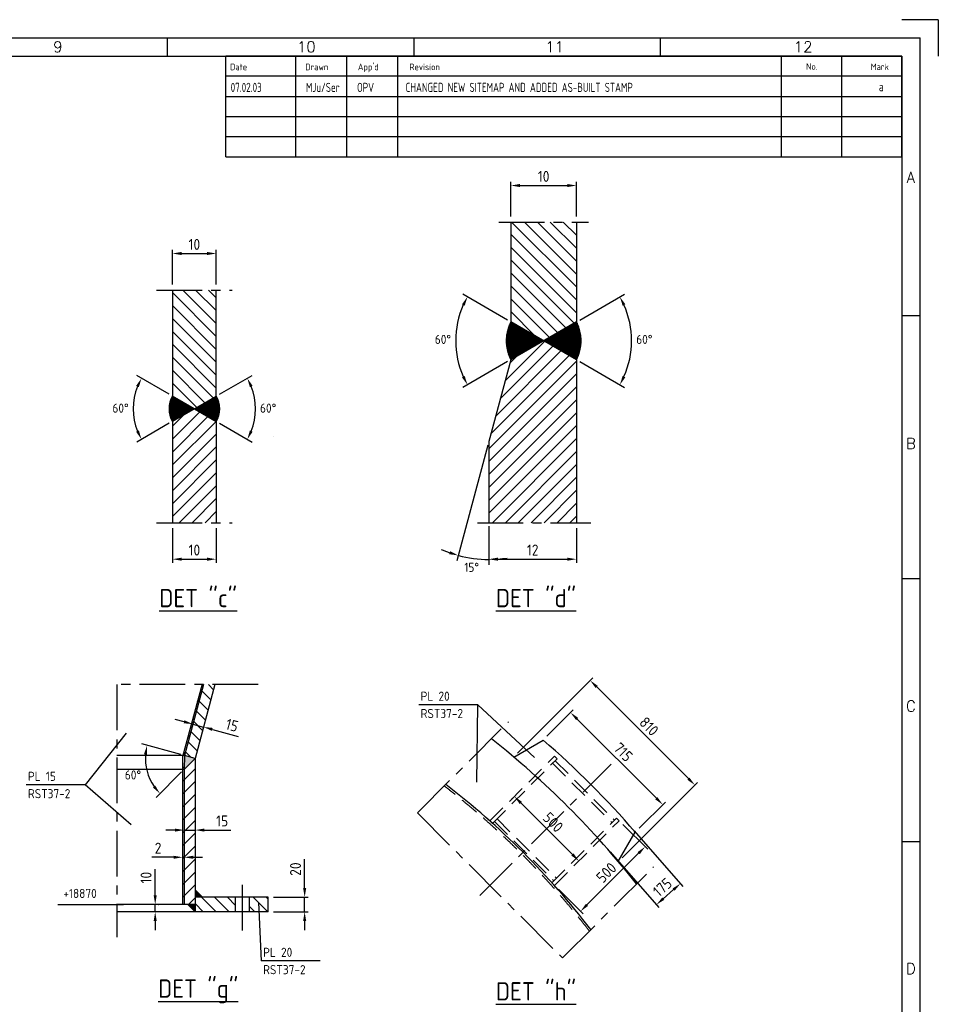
# Model space of a CAD drawing. Extents: x 0 to 84100, y 0 to 59400.
# Tile 15 of 15: x 58954 to 84100, y 32445 to 59400. Entities that reach past the tile are written whole.
import ezdxf
from ezdxf.enums import TextEntityAlignment as Align

# ---------------------------------------------------------------- set-up
doc = ezdxf.new("R2010")
doc.units = 0
doc.header["$LTSCALE"] = 1000
doc.linetypes.add('CENTER', pattern=[2, 1.25, -0.25, 0.25, -0.25])
doc.linetypes.add('DASHED', pattern=[0.75, 0.5, -0.25])
doc.layers.get('0').update_dxf_attribs({"linetype": 'CONTINUOUS'})
doc.layers.get('DEFPOINTS').update_dxf_attribs({"linetype": 'CONTINUOUS'})
for name, color, linetype in [('STG-CEN-18', 1, 'CENTER'), ('STG-CON-50', 4, 'CONTINUOUS'), ('STG-DAS-18', 1, 'DASHED'), ('STL-FIN-25', 2, 'CONTINUOUS'), ('STX-DIM-18', 1, 'CONTINUOUS'), ('STX-INFO-25', 2, 'CONTINUOUS'), ('STX-RAS-18', 1, 'CONTINUOUS')]:
    doc.layers.add(name, color=color, linetype=linetype)
doc.styles.add('ROMANS', font='romans.shx')
doc.styles.get("Standard").update_dxf_attribs({"font": 'isocp.shx'})
doc.dimstyles.new('STANDARD$0', dxfattribs={"dimscale": 100, "dimtxt": 3, "dimasz": 2.5, "dimexe": 1, "dimexo": 1.5, "dimgap": 1, "dimtad": 1, "dimdec": 0, "dimzin": 1, "dimtxsty": 'STANDARD', "dimcen": 0.09, "dimclrd": 1, "dimclre": 1, "dimclrt": 1, "dimazin": 3, "dimtfac": 1, "dimtdec": 0, "dimtmove": 0, "dimatfit": 3, "dimtolj": 1, "dimtzin": 1})
doc.dimstyles.new('STANDARD$2', dxfattribs={"dimscale": 100, "dimtxt": 2.5, "dimasz": 2.5, "dimexe": 1.5, "dimexo": 1, "dimgap": 1.25, "dimtad": 2, "dimtih": 1, "dimtoh": 1, "dimdec": 0, "dimzin": 0, "dimtxsty": 'STANDARD', "dimcen": 0, "dimclrd": 1, "dimclre": 1, "dimclrt": 1, "dimazin": 3, "dimtfac": 1, "dimtdec": 4, "dimtmove": 0, "dimatfit": 3, "dimtolj": 1, "dimtzin": 0})
pattern_1 = [(135, (-317.03, 2045.48), (-176.7767, -176.7767), [])]
pattern_2 = [(45, (-317.03, 2045.48), (-176.7767, 176.7767), [])]

# ---------------------------------------------------------------- blocks, each defined once
blk = doc.blocks.new('*D46')
at = {"color": 1, "linetype": 'BYBLOCK'}
for p, q in [((-112087, 23655), (-112087, 24605)), ((-110887, 23655), (-110887, 24605)), ((-111837, 24505), (-111137, 24505))]:
    blk.add_line(p, q, dxfattribs=at)
for points in [[(-111837, 24547), (-111837, 24463), (-112087, 24505)], [(-111137, 24547), (-111137, 24463), (-110887, 24505)]]:
    blk.add_solid(points, dxfattribs=at)
at = {"layer": 'DEFPOINTS', "color": 0, "linetype": 'BYBLOCK'}
for p in [(-110887, 24505), (-112087, 23505), (-110887, 23505)]:
    blk.add_point(p, dxfattribs=at)
at = {"color": 1, "linetype": 'BYBLOCK', "insert": (-111487, 24755), "char_height": 300, "attachment_point": 5}
blk.add_mtext('\\A1;10', dxfattribs=at)
blk = doc.blocks.new('*D47')
at = {"color": 1, "linetype": 'BYBLOCK'}
for p, q in [((-112173, 20650), (-113065, 21164)), ((-112173, 19857), (-113065, 19342))]:
    blk.add_line(p, q, dxfattribs=at)
blk.add_arc((-111487, 20253), 1673, 158.5716, 201.4284, dxfattribs=at)
for points in [[(-113081, 20882), (-113006, 20846), (-112935, 21089)], [(-113006, 19660), (-113081, 19624), (-112935, 19417)]]:
    blk.add_solid(points, dxfattribs=at)
at = {"layer": 'DEFPOINTS', "color": 0, "linetype": 'BYBLOCK'}
for p in [(-112087, 20600), (-111487, 20253), (-111487, 20253), (-113134, 19963), (-112087, 19907)]:
    blk.add_point(p, dxfattribs=at)
at = {"color": 1, "linetype": 'BYBLOCK', "insert": (-113507, 20272), "char_height": 250, "attachment_point": 5}
blk.add_mtext('\\A1;60°', dxfattribs=at)
blk = doc.blocks.new('*D48')
at = {"color": 1, "linetype": 'BYBLOCK'}
for p, q in [((-112087, 16986), (-112087, 16036)), ((-110887, 16986), (-110887, 16036)), ((-111837, 16136), (-111137, 16136))]:
    blk.add_line(p, q, dxfattribs=at)
for points in [[(-111837, 16178), (-111837, 16094), (-112087, 16136)], [(-111137, 16178), (-111137, 16094), (-110887, 16136)]]:
    blk.add_solid(points, dxfattribs=at)
at = {"layer": 'DEFPOINTS', "color": 0, "linetype": 'BYBLOCK'}
for p in [(-112087, 17136), (-110887, 17136), (-110887, 16136)]:
    blk.add_point(p, dxfattribs=at)
at = {"color": 1, "linetype": 'BYBLOCK', "insert": (-111487, 16386), "char_height": 300, "attachment_point": 5}
blk.add_mtext('\\A1;10', dxfattribs=at)
blk = doc.blocks.new('*D51')
at = {"color": 1, "linetype": 'BYBLOCK'}
for p, q in [((-110800, 20650), (-109908, 21164)), ((-110800, 19857), (-109908, 19342))]:
    blk.add_line(p, q, dxfattribs=at)
blk.add_arc((-111487, 20253), 1673, 338.5716, 21.4284, dxfattribs=at)
for points in [[(-109967, 20846), (-109892, 20882), (-110038, 21089)], [(-109892, 19624), (-109967, 19660), (-110038, 19417)]]:
    blk.add_solid(points, dxfattribs=at)
at = {"layer": 'DEFPOINTS', "color": 0, "linetype": 'BYBLOCK'}
for p in [(-110887, 20600), (-111487, 20253), (-111487, 20253), (-109840, 19963), (-110887, 19907)]:
    blk.add_point(p, dxfattribs=at)
at = {"color": 1, "linetype": 'BYBLOCK', "insert": (-109467, 20272), "char_height": 250, "attachment_point": 5}
blk.add_mtext('\\A1;60°', dxfattribs=at)
blk = doc.blocks.new('*D52')
at = {"color": 1, "linetype": 'BYBLOCK'}
for p, q in [((-102826, 25516), (-102826, 26466)), ((-101026, 25516), (-101026, 26466)), ((-102576, 26366), (-101276, 26366))]:
    blk.add_line(p, q, dxfattribs=at)
for points in [[(-102576, 26408), (-102576, 26325), (-102826, 26366)], [(-101276, 26408), (-101276, 26325), (-101026, 26366)]]:
    blk.add_solid(points, dxfattribs=at)
at = {"layer": 'DEFPOINTS', "color": 0, "linetype": 'BYBLOCK'}
for p in [(-101026, 26366), (-102826, 25366), (-101026, 25366)]:
    blk.add_point(p, dxfattribs=at)
at = {"color": 1, "linetype": 'BYBLOCK', "insert": (-101926, 26616), "char_height": 300, "attachment_point": 5}
blk.add_mtext('\\A1;10', dxfattribs=at)
blk = doc.blocks.new('*D53')
at = {"color": 1, "linetype": 'BYBLOCK'}
for p, q in [((-102912, 22684), (-104141, 23394)), ((-102912, 21545), (-104141, 20836))]:
    blk.add_line(p, q, dxfattribs=at)
blk.add_arc((-101926, 22115), 2408, 155.9514, 204.0486, dxfattribs=at)
for points in [[(-104162, 23115), (-104087, 23077), (-104011, 23319)], [(-104087, 21152), (-104162, 21114), (-104011, 20911)]]:
    blk.add_solid(points, dxfattribs=at)
at = {"layer": 'DEFPOINTS', "color": 0, "linetype": 'BYBLOCK'}
for p in [(-102826, 22634), (-101026, 22634), (-104297, 21696), (-102826, 21595), (-101026, 21595)]:
    blk.add_point(p, dxfattribs=at)
at = {"color": 1, "linetype": 'BYBLOCK', "insert": (-104682, 22154), "char_height": 250, "attachment_point": 5}
blk.add_mtext('\\A1;60°', dxfattribs=at)
blk = doc.blocks.new('*D54')
at = {"color": 1, "linetype": 'BYBLOCK'}
for p, q in [((-103426, 16986), (-103426, 16036)), ((-101026, 16986), (-101026, 16036)), ((-103176, 16136), (-101276, 16136))]:
    blk.add_line(p, q, dxfattribs=at)
for points in [[(-103176, 16178), (-103176, 16094), (-103426, 16136)], [(-101276, 16178), (-101276, 16094), (-101026, 16136)]]:
    blk.add_solid(points, dxfattribs=at)
at = {"layer": 'DEFPOINTS', "color": 0, "linetype": 'BYBLOCK'}
for p in [(-103426, 17136), (-101026, 17136), (-101026, 16136)]:
    blk.add_point(p, dxfattribs=at)
at = {"color": 1, "linetype": 'BYBLOCK', "insert": (-102226, 16386), "char_height": 300, "attachment_point": 5}
blk.add_mtext('\\A1;12', dxfattribs=at)
blk = doc.blocks.new('*D55')
at = {"color": 1, "linetype": 'BYBLOCK'}
for p, q in [((-103451, 19259), (-104299, 16094)), ((-103426, 17036), (-103426, 15979))]:
    blk.add_line(p, q, dxfattribs=at)
for start, end in [(246.1192, 250.5596), (255, 270), (274.4404, 278.8808)]:
    blk.add_arc((-103426, 19356), 3227, start, end, dxfattribs=at)
for points in [[(-104487, 16353), (-104512, 16273), (-104261, 16239)], [(-103174, 16097), (-103177, 16180), (-103426, 16129)]]:
    blk.add_solid(points, dxfattribs=at)
at = {"layer": 'DEFPOINTS', "color": 0, "linetype": 'BYBLOCK'}
for p in [(-102826, 21595), (-103426, 19356), (-103426, 19356), (-103426, 17136), (-103707, 16141)]:
    blk.add_point(p, dxfattribs=at)
at = {"color": 1, "linetype": 'BYBLOCK', "insert": (-103896, 15914), "char_height": 250, "attachment_point": 5}
blk.add_mtext('\\A1;15°', dxfattribs=at)
blk = doc.blocks.new('*D56')
at = {"color": 1, "linetype": 'BYBLOCK'}
for p, q in [((-100939, 22684), (-99710, 23394)), ((-100939, 21545), (-99710, 20836))]:
    blk.add_line(p, q, dxfattribs=at)
blk.add_arc((-101926, 22115), 2408, 335.9514, 24.0486, dxfattribs=at)
for points in [[(-99764, 23077), (-99690, 23115), (-99840, 23319)], [(-99690, 21114), (-99764, 21152), (-99840, 20911)]]:
    blk.add_solid(points, dxfattribs=at)
at = {"layer": 'DEFPOINTS', "color": 0, "linetype": 'BYBLOCK'}
for p in [(-102826, 22634), (-101026, 22634), (-102826, 21595), (-101026, 21595), (-99554, 21696)]:
    blk.add_point(p, dxfattribs=at)
at = {"color": 1, "linetype": 'BYBLOCK', "insert": (-99169, 22154), "char_height": 250, "attachment_point": 5}
blk.add_mtext('\\A1;60°', dxfattribs=at)
blk = doc.blocks.new('*D111')
at = {"color": 1, "linetype": 'BYBLOCK'}
for p, q in [((-111854, 9632), (-112927, 9922)), ((-111839, 9157), (-112536, 8459))]:
    blk.add_line(p, q, dxfattribs=at)
blk.add_arc((-111468, 9528), 1361, 175.4315, 214.4598, dxfattribs=at)
for points in [[(-112866, 9643), (-112784, 9629), (-112782, 9883)], [(-112558, 8784), (-112622, 8731), (-112430, 8566)]]:
    blk.add_solid(points, dxfattribs=at)
at = {"layer": 'DEFPOINTS', "color": 0, "linetype": 'BYBLOCK'}
for p in [(-111758, 9606), (-111468, 9528), (-111468, 9528), (-112824, 9411), (-111768, 9228)]:
    blk.add_point(p, dxfattribs=at)
at = {"color": 1, "linetype": 'BYBLOCK', "insert": (-113167, 9074), "char_height": 250, "attachment_point": 5}
blk.add_mtext('\\A1;60°', dxfattribs=at)
blk = doc.blocks.new('*D112')
at = {"color": 1, "linetype": 'BYBLOCK'}
for p, q in [((-111767, 10530), (-112009, 10595)), ((-111525, 10467), (-111552, 10368)), ((-111526, 10465), (-111236, 10387)), ((-111236, 10389), (-111262, 10290)), ((-110995, 10321), (-110288, 10131))]:
    blk.add_line(p, q, dxfattribs=at)
for points in [[(-111756, 10570), (-111778, 10490), (-111526, 10465)], [(-110984, 10362), (-111006, 10281), (-111236, 10387)]]:
    blk.add_solid(points, dxfattribs=at)
at = {"layer": 'DEFPOINTS', "color": 0, "linetype": 'BYBLOCK'}
for p in [(-111486, 10612), (-111196, 10534), (-111236, 10387)]:
    blk.add_point(p, dxfattribs=at)
at = {"color": 1, "linetype": 'BYBLOCK', "insert": (-110456, 10435), "char_height": 300, "attachment_point": 5, "rotation": 344.8913}
blk.add_mtext('\\A1;15', dxfattribs=at)
blk = doc.blocks.new('*D113')
at = {"color": 1, "linetype": 'BYBLOCK'}
for p, q in [((-112018, 7565), (-112268, 7565)), ((-111768, 7679), (-111768, 7665)), ((-111768, 7565), (-111468, 7565)), ((-111468, 7691), (-111468, 7665)), ((-111218, 7565), (-110486, 7565))]:
    blk.add_line(p, q, dxfattribs=at)
for points in [[(-112018, 7606), (-112018, 7523), (-111768, 7565)], [(-111218, 7606), (-111218, 7523), (-111468, 7565)]]:
    blk.add_solid(points, dxfattribs=at)
at = {"layer": 'DEFPOINTS', "color": 0, "linetype": 'BYBLOCK'}
for p in [(-111468, 7565), (-111768, 7529), (-111468, 7541)]:
    blk.add_point(p, dxfattribs=at)
at = {"color": 1, "linetype": 'BYBLOCK', "insert": (-110727, 7815), "char_height": 300, "attachment_point": 5}
blk.add_mtext('\\A1;15', dxfattribs=at)
blk = doc.blocks.new('*D114')
at = {"color": 1, "linetype": 'BYBLOCK'}
for p, q in [((-108468, 5977), (-108468, 6765)), ((-109318, 5727), (-108368, 5727)), ((-108468, 5327), (-108468, 5727)), ((-109318, 5327), (-108368, 5327)), ((-108468, 5077), (-108468, 4827))]:
    blk.add_line(p, q, dxfattribs=at)
for points in [[(-108510, 5977), (-108426, 5977), (-108468, 5727)], [(-108510, 5077), (-108426, 5077), (-108468, 5327)]]:
    blk.add_solid(points, dxfattribs=at)
at = {"layer": 'DEFPOINTS', "color": 0, "linetype": 'BYBLOCK'}
for p in [(-109468, 5727), (-108468, 5727), (-109468, 5327)]:
    blk.add_point(p, dxfattribs=at)
at = {"color": 1, "linetype": 'BYBLOCK', "insert": (-108718, 6496), "char_height": 300, "attachment_point": 5, "rotation": 90}
blk.add_mtext('\\A1;20', dxfattribs=at)
blk = doc.blocks.new('*D115')
at = {"color": 1, "linetype": 'BYBLOCK'}
for p, q in [((-112560, 5777), (-112560, 6498)), ((-112560, 5327), (-112560, 5527)), ((-112470, 5527), (-112460, 5527)), ((-112121, 5327), (-112660, 5327)), ((-112560, 5077), (-112560, 4827))]:
    blk.add_line(p, q, dxfattribs=at)
for points in [[(-112601, 5777), (-112518, 5777), (-112560, 5527)], [(-112601, 5077), (-112518, 5077), (-112560, 5327)]]:
    blk.add_solid(points, dxfattribs=at)
at = {"layer": 'DEFPOINTS', "color": 0, "linetype": 'BYBLOCK'}
for p in [(-112620, 5527), (-112560, 5527), (-111971, 5327)]:
    blk.add_point(p, dxfattribs=at)
at = {"color": 1, "linetype": 'BYBLOCK', "insert": (-112810, 6263), "char_height": 300, "attachment_point": 5, "rotation": 90}
blk.add_mtext('\\A1;10', dxfattribs=at)
blk = doc.blocks.new('*D116')
at = {"color": 1, "linetype": 'BYBLOCK'}
for p, q in [((-101835, 10136), (-101117, 10854)), ((-98841, 8437), (-101011, 10606)), ((-99312, 7613), (-98594, 8331))]:
    blk.add_line(p, q, dxfattribs=at)
for points in [[(-100981, 10636), (-101040, 10577), (-101188, 10783)], [(-98812, 8466), (-98871, 8407), (-98664, 8260)]]:
    blk.add_solid(points, dxfattribs=at)
at = {"layer": 'DEFPOINTS', "color": 0, "linetype": 'BYBLOCK'}
for p in [(-101188, 10783), (-101941, 10030), (-99418, 7506)]:
    blk.add_point(p, dxfattribs=at)
at = {"color": 1, "linetype": 'BYBLOCK', "insert": (-99749, 9698), "char_height": 300, "attachment_point": 5, "rotation": 315}
blk.add_mtext('\\A1;715', dxfattribs=at)
blk = doc.blocks.new('*D117')
at = {"color": 1, "linetype": 'BYBLOCK'}
for p, q in [((-102639, 9672), (-100580, 11731)), ((-100474, 11483), (-97964, 8974)), ((-99776, 6808), (-97717, 8868))]:
    blk.add_line(p, q, dxfattribs=at)
for points in [[(-100444, 11513), (-100503, 11454), (-100650, 11660)], [(-97935, 9003), (-97993, 8944), (-97787, 8797)]]:
    blk.add_solid(points, dxfattribs=at)
at = {"layer": 'DEFPOINTS', "color": 0, "linetype": 'BYBLOCK'}
for p in [(-102745, 9565), (-97787, 8797), (-99882, 6702)]:
    blk.add_point(p, dxfattribs=at)
at = {"color": 1, "linetype": 'BYBLOCK', "insert": (-99042, 10405), "char_height": 300, "attachment_point": 5, "rotation": 315}
blk.add_mtext('\\A1;810', dxfattribs=at)
blk = doc.blocks.new('*D118')
at = {"color": 1, "linetype": 'BYBLOCK'}
for p, q in [((-102774, 8441), (-102799, 8416)), ((-102552, 8310), (-101138, 6896)), ((-101007, 6673), (-101032, 6648))]:
    blk.add_line(p, q, dxfattribs=at)
for points in [[(-102522, 8339), (-102581, 8280), (-102729, 8487)], [(-101108, 6925), (-101167, 6866), (-100961, 6719)]]:
    blk.add_solid(points, dxfattribs=at)
at = {"layer": 'DEFPOINTS', "color": 0, "linetype": 'BYBLOCK'}
for p in [(-102668, 8547), (-100901, 6779), (-100961, 6719)]:
    blk.add_point(p, dxfattribs=at)
at = {"color": 1, "linetype": 'BYBLOCK', "insert": (-101668, 7779), "char_height": 300, "attachment_point": 5, "rotation": 315}
blk.add_mtext('\\A1;500', dxfattribs=at)
blk = doc.blocks.new('*D119')
at = {"color": 1, "linetype": 'BYBLOCK'}
for p, q in [((-99754, 7714), (-99078, 7038)), ((-99325, 6931), (-100740, 5517)), ((-101522, 5946), (-100846, 5270))]:
    blk.add_line(p, q, dxfattribs=at)
for points in [[(-99355, 6961), (-99296, 6902), (-99149, 7108)], [(-100769, 5547), (-100710, 5488), (-100916, 5341)]]:
    blk.add_solid(points, dxfattribs=at)
at = {"layer": 'DEFPOINTS', "color": 0, "linetype": 'BYBLOCK'}
for p in [(-99860, 7820), (-101628, 6052), (-100916, 5341)]:
    blk.add_point(p, dxfattribs=at)
at = {"color": 1, "linetype": 'BYBLOCK', "insert": (-100209, 6401), "char_height": 300, "attachment_point": 5, "rotation": 45}
blk.add_mtext('\\A1;500', dxfattribs=at)
blk = doc.blocks.new('*D129')
at = {"color": 1, "linetype": 'BYBLOCK'}
for p, q in [((-99452, 7546), (-98116, 6025)), ((-100109, 6969), (-98773, 5447)), ((-98651, 5687), (-98369, 5935))]:
    blk.add_line(p, q, dxfattribs=at)
for points in [[(-98397, 5966), (-98342, 5903), (-98182, 6100)], [(-98679, 5719), (-98624, 5656), (-98839, 5522)]]:
    blk.add_solid(points, dxfattribs=at)
at = {"layer": 'DEFPOINTS', "color": 0, "linetype": 'BYBLOCK'}
for p in [(-99550, 7659), (-100208, 7082), (-98182, 6100)]:
    blk.add_point(p, dxfattribs=at)
at = {"color": 1, "linetype": 'BYBLOCK', "insert": (-98675, 5999), "char_height": 300, "attachment_point": 5, "rotation": 41.2778}
blk.add_mtext('\\A1;175', dxfattribs=at)
blk = doc.blocks.new('*D148')
at = {"color": 1, "linetype": 'BYBLOCK'}
for p, q in [((-111808, 7719), (-111808, 6720)), ((-111768, 7734), (-111768, 6720)), ((-112058, 6820), (-112654, 6820)), ((-111768, 6820), (-111808, 6820)), ((-111518, 6820), (-111268, 6820))]:
    blk.add_line(p, q, dxfattribs=at)
for points in [[(-112058, 6862), (-112058, 6778), (-111808, 6820)], [(-111518, 6862), (-111518, 6778), (-111768, 6820)]]:
    blk.add_solid(points, dxfattribs=at)
at = {"layer": 'DEFPOINTS', "color": 0, "linetype": 'BYBLOCK'}
for p in [(-111808, 7869), (-111768, 7884), (-111808, 6820)]:
    blk.add_point(p, dxfattribs=at)
at = {"color": 1, "linetype": 'BYBLOCK', "insert": (-112481, 7070), "char_height": 300, "attachment_point": 5}
blk.add_mtext('\\A1;2', dxfattribs=at)
blk = doc.blocks.new('TYLE125')
at = {"color": 4}
for p, q in [((0, 0), (-185, 0)), ((-185, -27.5), (-185, 0)), ((0, -27.5), (0, 0)), ((0, -5.5), (-185, -5.5))]:
    blk.add_line(p, q, dxfattribs=at)
at = {"color": 2}
for p, q in [((-166, 0), (-166, -27.5)), ((-152, 0), (-152, -27.5)), ((-138, 0), (-138, -27.5)), ((-33, 0), (-33, -27.5)), ((-16.5, 0), (-16.5, -27.5)), ((-185, -11), (0, -11)), ((-185, -16.5), (0, -16.5)), ((-185, -22), (0, -22)), ((-185, -27.5), (0, -27.5))]:
    blk.add_line(p, q, dxfattribs=at)
for s, p in [('Date', (-183.86, -3.83)), ('Drawn', (-163.28, -3.83)), ("App'd", (-148.87, -3.83)), ('Revision', (-134.77, -3.83)), ('No.', (-26.18, -3.72)), ('Mark', (-8.51, -3.8))]:
    blk.add_text(s, height=1.8, dxfattribs=at).set_placement(p)
at = {"color": 2, "linetype": 'CONTINUOUS', "width": 0.8}
for tag, p in [('A2', (-183.7, -9.78)), ('A3', (-163.1, -9.78)), ('A4', (-149.1, -9.78)), ('A5', (-135.82, -9.78)), ('A6', (-25.26, -9.6)), ('A1', (-6.26, -9.6)), ('A8', (-183.7, -15.28)), ('A9', (-163.1, -15.28)), ('A10', (-149.1, -15.28)), ('A11', (-135.82, -15.28)), ('A12', (-25.26, -15.1)), ('A7', (-6.26, -15.1)), ('A14', (-183.7, -20.78)), ('A15', (-163.1, -20.78)), ('A16', (-149.1, -20.78)), ('A17', (-135.82, -20.78)), ('A18', (-25.26, -20.6)), ('A13', (-6.26, -20.6)), ('A20', (-183.7, -26.28)), ('A21', (-163.1, -26.28)), ('A22', (-149.1, -26.28)), ('A23', (-135.82, -26.28)), ('A24', (-25.26, -26.1)), ('A19', (-6.26, -26.1))]:
    blk.add_attdef(tag, p, '', height=2.5, dxfattribs=at)
blk = doc.blocks.new('A1')
at = {"color": 2, "linetype": 'CONTINUOUS'}
for p, q in [((841, 594), (831, 594)), ((841, 594), (841, 584)), ((20, 589), (836, 589)), ((630, 584), (630, 589)), ((697.5, 584), (697.5, 589)), ((765, 584), (765, 589)), ((836, 5), (836, 589)), ((831, 513), (836, 513)), ((831, 441), (836, 441)), ((831, 369), (836, 369))]:
    blk.add_line(p, q, dxfattribs=at)
at = {"color": 4, "linetype": 'CONTINUOUS'}
for p, q in [((25, 584), (831, 584)), ((831, 584), (831, 10))]:
    blk.add_line(p, q, dxfattribs=at)
at = {"color": 2, "style": 'ROMANS'}
for s, p in [('9', (600, 585.07)), ('10', (668, 585.07)), ('11', (736, 585.07)), ('12', (804, 585.07)), ('A', (833.5, 549.35)), ('B', (833.5, 476.47)), ('C', (833.5, 404.6)), ('D', (833.5, 332.72))]:
    blk.add_text(s, height=3, dxfattribs=at).set_placement(p, align=Align.CENTER)

msp = doc.modelspace()

# ---------------------------------------------------------------- hatches: boundary and pattern name
at = {"layer": 'STG-CON-50', "linetype": 'CONTINUOUS'}
h = msp.add_hatch(dxfattribs=at)
h.set_pattern_fill('ANSI37', color=256, scale=6, style=0)
h.set_pattern_definition([(45, (-232591.02, -165406.192), (-13.4703842, 13.4703842), []), (135, (-232591.02, -165406.192), (-13.4703842, -13.4703842), [])])
h.paths.add_polyline_path([(73297.242, 50608.732), (72397.242, 51128.347, 0.242009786), (72397.242, 50089.117)])
h.paths.add_polyline_path([(74197.242, 50089.117, 0.242009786), (74197.242, 51128.347), (73297.242, 50608.732)])
h = msp.add_hatch(dxfattribs=at)
h.set_pattern_fill('ANSI37', color=256, scale=6, style=0)
h.set_pattern_definition([(45, (-242507.333, -209672.672), (-13.4703842, 13.4703842), []), (135, (-242507.333, -209672.672), (-13.4703842, -13.4703842), [])])
h.paths.add_polyline_path([(63136.013, 48400.925), (63736.013, 48747.335), (63136.013, 49093.745, 0.267949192)])
h.paths.add_polyline_path([(63736.013, 48747.335), (64336.013, 48400.925, 0.267949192), (64336.013, 49093.745)])
at = {"layer": 'STX-RAS-18', "linetype": 'CONTINUOUS'}
h = msp.add_hatch(dxfattribs=at)
h.set_pattern_fill('ANSI31', color=256, scale=2000, angle=90, style=0)
h.set_pattern_definition([(135, (2025.67, 15359.19), (-176.7767, -176.7767), [])])
h.paths.add_polyline_path([(72397.242, 51128.347), (73297.242, 50608.732), (74197.242, 51128.347), (74197.242, 53860.658), (72397.242, 53860.658)])
h = msp.add_hatch(dxfattribs=at)
h.set_pattern_fill('ANSI31', color=256, scale=2000, angle=90, style=0)
h.set_pattern_definition([(135, (-4509.24, 1838.86), (-176.7767, -176.7767), [])])
h.paths.add_polyline_path([(64336.013, 51999.261), (63136.013, 51999.261), (63136.013, 49093.745), (63736.013, 48747.335), (64336.013, 49093.745)])
h = msp.add_hatch(dxfattribs=at)
h.set_pattern_fill('ANSI31', color=256, scale=2000, style=0)
h.set_pattern_definition([(45, (2025.67, 15359.19), (-176.7767, 176.7767), [])])
h.paths.add_polyline_path([(71797.242, 45630.129), (74197.242, 45630.129), (74197.242, 50089.117), (73297.242, 50608.732), (72397.242, 50089.117), (71797.242, 47849.886)])
h = msp.add_hatch(dxfattribs=at)
h.set_pattern_fill('ANSI31', color=256, scale=2000, style=0)
h.set_pattern_definition([(45, (-4509.24, 1838.86), (-176.7767, 176.7767), [])])
h.paths.add_polyline_path([(64336.013, 48400.925), (63736.013, 48747.335), (63136.013, 48400.925), (63136.013, 45630.129), (64336.013, 45630.129)])
h = msp.add_hatch(dxfattribs=at)
h.set_pattern_fill('ANSI31', color=256, scale=2000, style=0)
h.set_pattern_definition(pattern_2)
h.paths.add_polyline_path([(63423.589, 39255.256), (63465.021, 39255.256), (63989.469, 41197.772), (63948.037, 41197.772)])
h.paths.add_polyline_path([(63454.651, 38877.06), (63414.651, 38877.06), (63414.651, 35176.68), (63454.651, 35176.68)])
h.paths.add_polyline_path([(63414.651, 38877.06), (63454.651, 38877.06), (63465.021, 39255.256), (63423.589, 39255.256), (63414.651, 39222.15)])
h = msp.add_hatch(dxfattribs=at)
h.set_pattern_fill('ANSI31', color=256, scale=2000, angle=90, style=0)
h.set_pattern_definition(pattern_1)
h.paths.add_polyline_path([(64300.21, 41197.772), (63989.469, 41197.772), (63465.021, 39255.256), (63754.651, 39177.06)])
h = msp.add_hatch(dxfattribs=at)
h.set_pattern_fill('ANSI31', color=256, scale=2000, style=0)
h.set_pattern_definition(pattern_2)
h.paths.add_polyline_path([(63454.651, 35176.68), (63754.651, 35176.68), (63754.651, 39177.06), (63454.651, 38877.06)])
h = msp.add_hatch(dxfattribs=at)
h.set_pattern_fill('ANSI31', color=256, scale=2000, angle=90, style=0)
h.set_pattern_definition(pattern_1)
h.paths.add_polyline_path([(63754.651, 35376.68), (63754.651, 34976.68), (64864.651, 34976.68), (64864.651, 35376.68)])
h.paths.add_polyline_path([(65244.651, 35376.68), (65244.651, 34976.68), (65754.651, 34976.68), (65754.651, 35376.68)])

# ---------------------------------------------------------------- linework, layer by layer
at = {"layer": 'STG-CEN-18', "color": 1, "linetype": 'CENTER'}
for p, q in [((65485.727, 41197.772), (61617.418, 41197.772)), ((61617.418, 41197.772), (61617.418, 34283.174)), ((69839.487, 37684.442), (72333.959, 40178.915)), ((71548.228, 35422.106), (75144.198, 39018.076)), ((69839.487, 37684.442), (73810.564, 33713.365)), ((73810.564, 33713.365), (76305.036, 36207.837)), ((65054.651, 34466.403), (65054.651, 35895.578))]:
    msp.add_line(p, q, dxfattribs=at)
at = {"layer": 'STG-CEN-18', "linetype": 'CENTER'}
for points in [[(72067.191, 53860.658), (74520.512, 53860.658)], [(62697.538, 51999.261), (64774.488, 51999.261)], [(62697.538, 45630.129), (64774.488, 45630.129)], [(71487.95, 45630.129), (74589.78, 45630.129)]]:
    msp.add_lwpolyline(points, dxfattribs=at)
at = {"layer": 'STG-CON-50', "linetype": 'CONTINUOUS'}
for p, q in [((72397.242, 53860.658), (72397.242, 51128.347)), ((74197.242, 53860.658), (74197.242, 51128.347)), ((63136.013, 51999.261), (63136.013, 49093.745)), ((64336.013, 49093.745), (64336.013, 51999.261)), ((74197.242, 50089.117), (72397.242, 51128.347)), ((74197.242, 51128.347), (72397.242, 50089.117)), ((72397.242, 50089.117), (71797.242, 47849.886)), ((74197.242, 50089.117), (74197.242, 45630.129)), ((63136.013, 48400.925), (63136.013, 45630.129)), ((64336.013, 48400.925), (64336.013, 45630.129)), ((65904.549, 47996.563), (65905.269, 47996.563)), ((71797.242, 47849.886), (71797.242, 45630.129))]:
    msp.add_line(p, q, dxfattribs=at)
at = {"layer": 'STG-CON-50'}
for p, q in [((63950.851, 41208.198), (63414.651, 39222.15)), ((63989.469, 41197.772), (63465.021, 39255.256)), ((64300.21, 41197.772), (63754.651, 39177.06)), ((72477.631, 39214.716), (73281.844, 39679.029)), ((63465.021, 39255.256), (61617.418, 39255.256)), ((63414.651, 39222.15), (63414.651, 35176.68)), ((63465.021, 39255.256), (63454.651, 38877.06)), ((63754.651, 39177.06), (63454.651, 38877.06)), ((63754.651, 39177.06), (63465.021, 39255.256)), ((63754.651, 39177.06), (63754.651, 34976.68)), ((63454.651, 38877.06), (61617.418, 38877.06)), ((63454.651, 38877.06), (63454.651, 35176.68)), ((75340.838, 36351.509), (75805.151, 37155.723)), ((63954.651, 35376.68), (63754.651, 35576.68)), ((65754.651, 35376.68), (63754.651, 35376.68)), ((64864.651, 34976.68), (64864.651, 35376.68)), ((65244.651, 34976.68), (65244.651, 35376.68)), ((65754.651, 34976.68), (65754.651, 35376.68)), ((63754.651, 35176.68), (61617.418, 35176.68)), ((63754.651, 34976.68), (63554.651, 35176.68)), ((65754.651, 34976.68), (61617.418, 34976.68))]:
    msp.add_line(p, q, dxfattribs=at)
at = {"layer": 'STG-CON-50', "linetype": 'CONTINUOUS'}
for points in [[(63736.013, 48747.335), (63136.013, 49093.745)], [(63736.013, 48747.335), (64336.013, 49093.745)], [(63736.013, 48747.335), (63136.013, 48400.925)], [(63736.013, 48747.335), (64336.013, 48400.925)]]:
    msp.add_lwpolyline(points, dxfattribs=at)
for centre, radius, start, end in [((73407.908, 50608.732), 1136.418, 152.7908715, 207.2091285), ((73186.577, 50608.732), 1136.418, 332.7908715, 27.2091285), ((63736.013, 48747.335), 692.82, 150, 210), ((63736.013, 48747.335), 692.82, 330, 30)]:
    msp.add_arc(centre, radius, start, end, dxfattribs=at)
at = {"layer": 'STG-CON-50'}
for radius, start, end in [(23500, 38.1374266, 51.8625734), (24375, 40.8022018, 49.1977982), (21750, 37.5822775, 52.4177225)]:
    msp.add_arc((57354.008, 21227.886), radius, start, end, dxfattribs=at)
for points in [[(63465.021, 39255.256), (63454.651, 38877.06), (63754.651, 39177.06)], [(63754.651, 35576.68), (63754.651, 35376.68), (63954.651, 35376.68)], [(63554.651, 35176.68), (63754.651, 34976.68), (63754.651, 35176.68)]]:
    msp.add_solid(points, dxfattribs=at)
at = {"layer": 'STG-DAS-18', "color": 1}
for p, q in [((71827.238, 37468.883), (73595.005, 39236.65)), ((71897.949, 37398.173), (73665.716, 39165.94)), ((73595.005, 39236.65), (73665.716, 39165.94)), ((73612.683, 39112.907), (75239.028, 37486.561)), ((73541.972, 39042.196), (75168.318, 37415.85)), ((71827.238, 37468.883), (71897.949, 37398.173)), ((72021.693, 37521.916), (73648.038, 35895.571)), ((73524.294, 35771.827), (75292.061, 37539.594)), ((73595.005, 35701.117), (75362.772, 37468.883)), ((75292.061, 37539.594), (75362.772, 37468.883)), ((71950.982, 37451.206), (73577.327, 35824.86)), ((73524.294, 35771.827), (73595.005, 35701.117))]:
    msp.add_line(p, q, dxfattribs=at)
msp.add_arc((57354.008, 21227.886), 21690, 37.5616424, 52.4383576, dxfattribs=at)
at = {"layer": 'STL-FIN-25', "linetype": 'CONTINUOUS'}
for p, q in [((71491.196, 40644.637), (69878.361, 40644.637)), ((71471.563, 38529.473), (71491.196, 40644.637)), ((73049.771, 39205.507), (71491.196, 40644.637)), ((61864.445, 39866.556), (60742.372, 38451.449)), ((60742.372, 38451.449), (59129.537, 38451.449)), ((62004.541, 37356.862), (60742.372, 38451.449)), ((65491.942, 35231.459), (65568.096, 33632.886)), ((67180.931, 33632.886), (65568.096, 33632.886))]:
    msp.add_line(p, q, dxfattribs=at)
at = {"layer": 'STX-INFO-25', "linetype": 'CONTINUOUS'}
msp.add_line((60001.232, 35176.68), (61792.08, 35176.68), dxfattribs=at)

# ---------------------------------------------------------------- block references
at = {"xscale": 100, "yscale": 100, "zscale": 100}
msp.add_blockref('TYLE125', (83100, 58400), dxfattribs=at).add_auto_attribs({'A2': '07.02.03', 'A3': 'MJu/Ser', 'A4': 'OPV', 'A5': 'CHANGED NEW SITEMAP AND ADDED AS-BUILT STAMP', 'A1': 'a'})
at = {"layer": 'STG-CON-50', "xscale": 100, "yscale": 100, "zscale": 100}
msp.add_blockref('A1', (0, 0), dxfattribs=at)

# ---------------------------------------------------------------- texts
at = {"layer": 'STG-CON-50', "linetype": 'CONTINUOUS', "insert": (65905.629, 47996.563), "char_height": 0.72, "attachment_point": 4}
msp.add_mtext('\\A1;z', dxfattribs=at)
at = {"layer": 'STX-INFO-25', "color": 4}
for s, p in [('%%uDET "c"', (63839.625, 43613.643)), ('%%uDET "d"', (73087.135, 43613.643)), ('%%uDET "g"', (63839.625, 32848.567)), ('%%uDET "h"', (73087.135, 32848.567))]:
    msp.add_text(s, height=500, dxfattribs=at).set_placement(p, align=Align.MIDDLE)
at = {"layer": 'STX-INFO-25'}
for s, p in [('PL 20', (69928.975, 40754.687)), ('RST37-2', (69928.975, 40279.609)), ('PL 15', (59180.151, 38561.499)), ('RST37-2', (59180.151, 38086.42)), ('PL 20', (65618.71, 33742.936)), ('RST37-2', (65618.71, 33267.857))]:
    msp.add_text(s, height=250, dxfattribs=at).set_placement(p)
at = {"layer": 'STX-INFO-25', "linetype": 'CONTINUOUS'}
msp.add_text('+18870', height=250, dxfattribs=at).set_placement((60147.78, 35355.353))

# ---------------------------------------------------------------- dimensions: what is measured, and where the dimension line sits
at = {"linetype": 'CONTINUOUS'}
dim = msp.add_linear_dim(base=(63414.651, 36469.136), p1=(63454.651, 37532.898), p2=(63414.651, 37518.241), text='2', dimstyle='STANDARD$0', dxfattribs=at)
dim.commit()
dim.dimension.update_dxf_attribs({"geometry": '*D148', "text_midpoint": (62741.833, 36719.166), "insert": (175222.776, 29649.241)})
at = {"layer": 'STX-DIM-18', "linetype": 'CONTINUOUS'}
for base, p1, p2, text, picture, middle, set_off in [((74197.242, 54860.658), (72397.242, 53860.658), (74197.242, 53860.658), '10', '*D52', (73297.242, 55110.658), (175222.776, 28494.176)), ((64336.013, 52999.261), (63136.013, 51999.261), (64336.013, 51999.261), '10', '*D46', (63736.013, 53249.261), (175222.776, 28494.176)), ((64336.013, 44630.129), (63136.013, 45630.129), (64336.013, 45630.129), '10', '*D48', (63736.013, 44880.129), (175222.776, 28494.176)), ((74197.242, 44630.129), (71797.242, 45630.129), (74197.242, 45630.129), '12', '*D54', (72997.242, 44880.158), (175222.776, 28494.176)), ((63754.651, 37213.82), (63454.651, 37177.808), (63754.651, 37189.812), '15', '*D113', (64495.865, 37463.82), (175222.776, 29649.241))]:
    dim = msp.add_linear_dim(base=base, p1=p1, p2=p2, text=text, dimstyle='STANDARD$0', dxfattribs=at)
    dim.commit()
    dim.dimension.update_dxf_attribs({"geometry": picture, "text_midpoint": middle, "insert": set_off})
for base, line1, line2, text, picture, middle in [((70925.915, 50190.603), ((74197.242, 51128.347), (72397.242, 50089.117)), ((74197.242, 50089.117), (72397.242, 51128.347)), '60%%d', '*D53', (70889.577, 50643.025)), ((75668.57, 50190.603), ((72397.242, 51128.347), (74197.242, 50089.117)), ((72397.242, 50089.117), (74197.242, 51128.347)), '60%%d', '*D56', (75704.908, 50643.025)), ((71516.023, 44635.528), ((71797.242, 47849.886), (71797.242, 45630.129)), ((72397.242, 50089.117), (71797.242, 47849.886)), '15%%d', '*D55', (71326.901, 44657.714)), ((62088.77, 48456.882), ((63736.013, 48747.335), (63136.013, 48400.925)), ((63736.013, 48747.335), (63136.013, 49093.745)), '60%%d', '*D47', (62063.431, 48762.87)), ((65383.255, 48456.882), ((63736.013, 48747.335), (64336.013, 48400.925)), ((63736.013, 48747.335), (64336.013, 49093.745)), '60%%d', '*D51', (65408.595, 48762.87))]:
    dim = msp.add_angular_dim_2l(base=base, line1=line1, line2=line2, text=text, dimstyle='STANDARD$2', dxfattribs=at)
    dim.commit()
    dim.dimension.update_dxf_attribs({"geometry": picture, "text_midpoint": middle, "dimtype": 162, "insert": (175222.776, 28494.176)})
for p1, p2, distance, text, picture, middle in [((72477.631, 39214.716), (75340.838, 36351.509), 2962.375, '810', '*D117', (76180.726, 40054.604)), ((75805.151, 37155.723), (73281.844, 39679.029), -1065.391, '715', '*D116', (75473.619, 39347.498)), ((63736.66, 40261.387), (64026.29, 40183.192), -152.638, '15', '*D112', (64767.259, 40083.99)), ((72554.454, 38196.1), (74322.221, 36428.333), -85.254, '500', '*D118', (73554.831, 37428.709)), ((75362.772, 37468.883), (73595.005, 35701.117), 1006.03, '500', '*D119', (75013.482, 36050.406)), ((75014.733, 36731.073), (75672.314, 37308.319), -2074.948, '175', '*D129', (76547.46, 35648.21))]:
    dim = msp.add_aligned_dim(p1=p1, p2=p2, distance=distance, text=text, dimstyle='STANDARD$0', dxfattribs=at)
    dim.commit()
    dim.dimension.update_dxf_attribs({"geometry": picture, "text_midpoint": middle, "insert": (175222.776, 29649.241)})
dim = msp.add_angular_dim_2l(base=(62398.784, 39060.165), line1=((63754.651, 39177.06), (63454.651, 38877.06)), line2=((63754.651, 39177.06), (63465.021, 39255.256)), dimstyle='STANDARD$2', dxfattribs=at)
dim.commit()
dim.dimension.update_dxf_attribs({"geometry": '*D111', "text_midpoint": (62055.463, 38723.491), "insert": (175222.776, 29649.241)})
for base, p1, p2, text, picture, middle in [((66754.651, 35376.68), (65754.651, 34976.68), (65754.651, 35376.68), '20', '*D114', (66504.622, 36145.607)), ((62663.265, 35176.68), (63251.752, 34976.68), (62603.216, 35176.68), '10', '*D115', (62413.265, 35911.798))]:
    dim = msp.add_linear_dim(base=base, p1=p1, p2=p2, angle=90, text=text, dimstyle='STANDARD$0', dxfattribs=at)
    dim.commit()
    dim.dimension.update_dxf_attribs({"geometry": picture, "text_midpoint": middle, "insert": (175222.776, 29649.241)})

doc.saveas('drawing.dxf')
